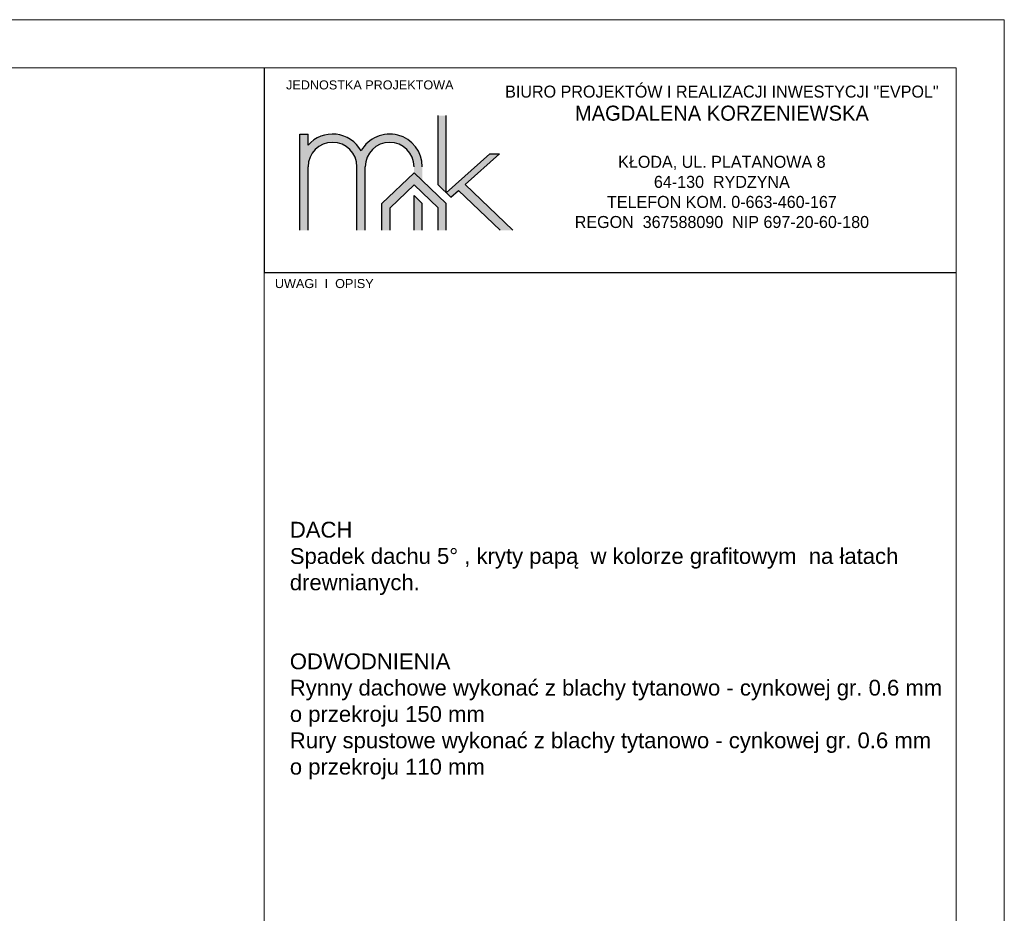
# Model space of a CAD drawing. Header units: millimetres. Extents: x 90503 to 95630, y -17692 to -14722.
# Tile 3 of 3: x 93066 to 94703, y -16207 to -14722. Entities that reach past the tile are written whole.
import ezdxf

# ---------------------------------------------------------------- set-up
doc = ezdxf.new("R2010")
doc.units = ezdxf.units.MM
doc.header["$LTSCALE"] = 100
doc.header["$MEASUREMENT"] = 0
doc.layers.add('! OPISY', color=4, linetype='Continuous')
doc.layers.add('Warstwa4', color=4, linetype='Continuous')
doc.layers.add('Wentyl', color=4, linetype='Continuous', lineweight=18)
doc.styles.add('styl3', font='txt.shx', dxfattribs={"height": 100})

msp = doc.modelspace()

# ---------------------------------------------------------------- hatches: boundary and pattern name
h = msp.add_hatch(color=256)
h.paths.add_polyline_path([(93532.1, -15072), (93532.1, -14912.2), (93545.8, -14912.2), (93545.8, -14930.5, -0.517199), (93633.8, -14940.1, -0.773907), (93735.5, -14966.5), (93735.5, -14989.5), (93721.9, -14976.4), (93721.9, -14966.5, 1), (93640.6, -14966.5), (93640.6, -15072), (93627, -15072), (93627, -14966.5, 1), (93545.8, -14966.5), (93545.8, -15072)])
h.paths.add_polyline_path([(93783, -15017), (93795.8, -15005.6), (93865.2, -15072), (93885.9, -15072), (93806.6, -14996), (93863.7, -14945.2), (93848, -14945.2), (93775.5, -15009.7)])
h.paths.add_polyline_path([(93761.8, -14881.5), (93761.8, -14996.6), (93775.5, -15009.7), (93775.5, -14881.5)])
h.paths.add_polyline_path([(93721.9, -15072), (93721.9, -15014.3), (93735.5, -15027.3), (93735.5, -15072)])
h = msp.add_hatch(color=256)
h.paths.add_polyline_path([(93532.1, -15072), (93532.1, -14912.2), (93545.8, -14912.2), (93545.8, -14930.5, -0.517199), (93633.8, -14940.1, -0.773907), (93735.5, -14966.5), (93735.5, -14989.5), (93721.9, -14976.4), (93721.9, -14966.5, 1), (93640.6, -14966.5), (93640.6, -15072), (93627, -15072), (93627, -14966.5, 1), (93545.8, -14966.5), (93545.8, -15072)])
h.paths.add_polyline_path([(93783, -15017), (93795.8, -15005.6), (93865.2, -15072), (93885.9, -15072), (93806.6, -14996), (93863.7, -14945.2), (93848, -14945.2), (93775.5, -15009.7)])
h.paths.add_polyline_path([(93761.8, -14881.5), (93761.8, -14996.6), (93775.5, -15009.7), (93775.5, -14881.5)])
h.paths.add_polyline_path([(93721.9, -15072), (93721.9, -15014.3), (93735.5, -15027.3), (93735.5, -15072)])
h = msp.add_hatch(color=256)
h.paths.add_polyline_path([(93532.1, -15072), (93532.1, -14912.2), (93545.8, -14912.2), (93545.8, -14930.5, -0.517199), (93633.8, -14940.1, -0.773907), (93735.5, -14966.5), (93735.5, -14989.5), (93721.9, -14976.4), (93721.9, -14966.5, 1), (93640.6, -14966.5), (93640.6, -15072), (93627, -15072), (93627, -14966.5, 1), (93545.8, -14966.5), (93545.8, -15072)])
h.paths.add_polyline_path([(93783, -15017), (93795.8, -15005.6), (93865.2, -15072), (93885.9, -15072), (93806.6, -14996), (93863.7, -14945.2), (93848, -14945.2), (93775.5, -15009.7)])
h.paths.add_polyline_path([(93761.8, -14881.5), (93761.8, -14996.6), (93775.5, -15009.7), (93775.5, -14881.5)])
h.paths.add_polyline_path([(93721.9, -15072), (93721.9, -15014.3), (93735.5, -15027.3), (93735.5, -15072)])
h = msp.add_hatch(color=256)
h.paths.add_polyline_path([(93532.1, -15072), (93532.1, -14912.2), (93545.8, -14912.2), (93545.8, -14930.5, -0.517199), (93633.8, -14940.1, -0.773907), (93735.5, -14966.5), (93735.5, -14989.5), (93721.9, -14976.4), (93721.9, -14966.5, 1), (93640.6, -14966.5), (93640.6, -15072), (93627, -15072), (93627, -14966.5, 1), (93545.8, -14966.5), (93545.8, -15072)])
h.paths.add_polyline_path([(93783, -15017), (93795.8, -15005.6), (93865.2, -15072), (93885.9, -15072), (93806.6, -14996), (93863.7, -14945.2), (93848, -14945.2), (93775.5, -15009.7)])
h.paths.add_polyline_path([(93761.8, -14881.5), (93761.8, -14996.6), (93775.5, -15009.7), (93775.5, -14881.5)])
h.paths.add_polyline_path([(93721.9, -15072), (93721.9, -15014.3), (93735.5, -15027.3), (93735.5, -15072)])
msp.add_hatch(color=132).paths.add_polyline_path([(93668.3, -15072), (93668.3, -15027.7), (93721.9, -14976.4), (93735.5, -14989.5), (93775.5, -15027.7), (93775.5, -15072), (93761.8, -15072), (93761.8, -15034.5), (93721.9, -14996.2), (93681.9, -15034.5), (93681.9, -15072)])
msp.add_hatch(color=132).paths.add_polyline_path([(93668.3, -15072), (93668.3, -15027.7), (93721.9, -14976.4), (93735.5, -14989.5), (93775.5, -15027.7), (93775.5, -15072), (93761.8, -15072), (93761.8, -15034.5), (93721.9, -14996.2), (93681.9, -15034.5), (93681.9, -15072)])
msp.add_hatch(color=132).paths.add_polyline_path([(93668.3, -15072), (93668.3, -15027.7), (93721.9, -14976.4), (93735.5, -14989.5), (93775.5, -15027.7), (93775.5, -15072), (93761.8, -15072), (93761.8, -15034.5), (93721.9, -14996.2), (93681.9, -15034.5), (93681.9, -15072)])
msp.add_hatch(color=132).paths.add_polyline_path([(93668.3, -15072), (93668.3, -15027.7), (93721.9, -14976.4), (93735.5, -14989.5), (93775.5, -15027.7), (93775.5, -15072), (93761.8, -15072), (93761.8, -15034.5), (93721.9, -14996.2), (93681.9, -15034.5), (93681.9, -15072)])

# ---------------------------------------------------------------- linework, layer by layer
for p, q in [((93761.8, -14996.6), (93761.8, -14881.5)), ((93761.8, -14996.6), (93761.8, -14881.5)), ((93761.8, -14996.6), (93761.8, -14881.5)), ((93761.8, -14996.6), (93761.8, -14881.5)), ((93775.5, -15009.7), (93775.5, -14881.5)), ((93775.5, -15009.7), (93775.5, -14881.5)), ((93775.5, -15009.7), (93775.5, -14881.5)), ((93775.5, -15009.7), (93775.5, -14881.5)), ((93532.1, -15072), (93532.1, -14912.2)), ((93532.1, -14912.2), (93545.8, -14912.2)), ((93532.1, -15072), (93532.1, -14912.2)), ((93532.1, -14912.2), (93545.8, -14912.2)), ((93532.1, -14912.2), (93545.8, -14912.2)), ((93532.1, -15072), (93532.1, -14912.2)), ((93532.1, -14912.2), (93545.8, -14912.2)), ((93532.1, -15072), (93532.1, -14912.2)), ((93545.8, -14930.5), (93545.8, -14912.2)), ((93545.8, -14930.5), (93545.8, -14912.2)), ((93545.8, -14930.5), (93545.8, -14912.2)), ((93545.8, -14930.5), (93545.8, -14912.2)), ((93775.5, -15009.7), (93848, -14945.2)), ((93775.5, -15009.7), (93848, -14945.2)), ((93775.5, -15009.7), (93848, -14945.2)), ((93775.5, -15009.7), (93848, -14945.2)), ((93806.6, -14996), (93863.7, -14945.2)), ((93806.6, -14996), (93863.7, -14945.2)), ((93806.6, -14996), (93863.7, -14945.2)), ((93806.6, -14996), (93863.7, -14945.2)), ((93848, -14945.2), (93863.7, -14945.2)), ((93848, -14945.2), (93863.7, -14945.2)), ((93848, -14945.2), (93863.7, -14945.2)), ((93848, -14945.2), (93863.7, -14945.2)), ((93545.8, -15072), (93545.8, -14966.5)), ((93545.8, -15072), (93545.8, -14966.5)), ((93545.8, -15072), (93545.8, -14966.5)), ((93545.8, -15072), (93545.8, -14966.5)), ((93627, -15072), (93627, -14966.5)), ((93627, -15072), (93627, -14966.5)), ((93627, -15072), (93627, -14966.5)), ((93627, -15072), (93627, -14966.5)), ((93640.6, -15072), (93640.6, -14966.5)), ((93640.6, -15072), (93640.6, -14966.5)), ((93640.6, -15072), (93640.6, -14966.5)), ((93640.6, -15072), (93640.6, -14966.5)), ((93761.8, -14996.6), (93783, -15017)), ((93761.8, -14996.6), (93783, -15017)), ((93761.8, -14996.6), (93783, -15017)), ((93761.8, -14996.6), (93783, -15017)), ((93783, -15017), (93795.8, -15005.6)), ((93783, -15017), (93795.8, -15005.6)), ((93783, -15017), (93795.8, -15005.6)), ((93783, -15017), (93795.8, -15005.6)), ((93795.8, -15005.6), (93865.2, -15072)), ((93795.8, -15005.6), (93865.2, -15072)), ((93795.8, -15005.6), (93865.2, -15072)), ((93795.8, -15005.6), (93865.2, -15072)), ((93806.6, -14996), (93885.9, -15072)), ((93806.6, -14996), (93885.9, -15072)), ((93806.6, -14996), (93885.9, -15072)), ((93806.6, -14996), (93885.9, -15072)), ((93721.9, -15072), (93721.9, -15014.3)), ((93721.9, -15014.3), (93735.5, -15027.3)), ((93721.9, -15072), (93721.9, -15014.3)), ((93721.9, -15014.3), (93735.5, -15027.3)), ((93721.9, -15014.3), (93735.5, -15027.3)), ((93721.9, -15072), (93721.9, -15014.3)), ((93721.9, -15014.3), (93735.5, -15027.3)), ((93721.9, -15072), (93721.9, -15014.3)), ((93735.5, -15072), (93735.5, -15027.3)), ((93735.5, -15072), (93735.5, -15027.3)), ((93735.5, -15072), (93735.5, -15027.3)), ((93735.5, -15072), (93735.5, -15027.3))]:
    msp.add_line(p, q)
at = {"color": 132}
for p, q in [((93721.9, -14976.4), (93668.3, -15027.7)), ((93721.9, -14976.4), (93668.3, -15027.7)), ((93721.9, -14976.4), (93668.3, -15027.7)), ((93721.9, -14976.4), (93668.3, -15027.7)), ((93721.9, -14976.4), (93775.5, -15027.7)), ((93721.9, -14976.4), (93775.5, -15027.7)), ((93721.9, -14976.4), (93775.5, -15027.7)), ((93721.9, -14976.4), (93775.5, -15027.7)), ((93721.9, -14996.2), (93681.9, -15034.5)), ((93721.9, -14996.2), (93681.9, -15034.5)), ((93721.9, -14996.2), (93681.9, -15034.5)), ((93721.9, -14996.2), (93681.9, -15034.5)), ((93721.9, -14996.2), (93761.8, -15034.5)), ((93721.9, -14996.2), (93761.8, -15034.5)), ((93721.9, -14996.2), (93761.8, -15034.5)), ((93721.9, -14996.2), (93761.8, -15034.5)), ((93668.3, -15072), (93668.3, -15027.7)), ((93668.3, -15072), (93668.3, -15027.7)), ((93668.3, -15072), (93668.3, -15027.7)), ((93668.3, -15072), (93668.3, -15027.7)), ((93681.9, -15072), (93681.9, -15034.5)), ((93681.9, -15072), (93681.9, -15034.5)), ((93681.9, -15072), (93681.9, -15034.5)), ((93681.9, -15072), (93681.9, -15034.5)), ((93761.8, -15072), (93761.8, -15034.5)), ((93761.8, -15072), (93761.8, -15034.5)), ((93761.8, -15072), (93761.8, -15034.5)), ((93761.8, -15072), (93761.8, -15034.5)), ((93775.5, -15072), (93775.5, -15027.7)), ((93775.5, -15072), (93775.5, -15027.7)), ((93775.5, -15072), (93775.5, -15027.7)), ((93775.5, -15072), (93775.5, -15027.7))]:
    msp.add_line(p, q, dxfattribs=at)
for centre, radius, start, end in [((93586.4, -14966.5), 54.3, 29.0539, 138.4457), ((93586.4, -14966.5), 54.3, 29.0539, 138.4457), ((93586.4, -14966.5), 54.3, 29.0539, 138.4457), ((93586.4, -14966.5), 54.3, 29.0539, 138.4457), ((93681.3, -14966.5), 54.3, 0, 150.9461), ((93681.3, -14966.5), 54.3, 0, 150.9461), ((93681.3, -14966.5), 54.3, 0, 150.9461), ((93681.3, -14966.5), 54.3, 0, 150.9461), ((93586.4, -14966.5), 40.6, 0, 180), ((93586.4, -14966.5), 40.6, 0, 180), ((93586.4, -14966.5), 40.6, 0, 180), ((93586.4, -14966.5), 40.6, 0, 180), ((93681.3, -14966.5), 40.6, 0, 180), ((93681.3, -14966.5), 40.6, 0, 180), ((93681.3, -14966.5), 40.6, 0, 180), ((93681.3, -14966.5), 40.6, 0, 180)]:
    msp.add_arc(centre, radius, start, end)
at = {"layer": 'Warstwa4'}
for p, q in [((93472.9, -14801.9), (93472.9, -15141.9)), ((93472.9, -14801.9), (93472.9, -15141.9)), ((93472.9, -14801.9), (93472.9, -15141.9)), ((93472.9, -14801.9), (93472.9, -15141.9)), ((93472.9, -15141.9), (94622.9, -15141.9)), ((93472.9, -15141.9), (94622.9, -15141.9)), ((93472.9, -15141.9), (94622.9, -15141.9)), ((93472.9, -15141.9), (94622.9, -15141.9)), ((93472.9, -15141.9), (94622.9, -15141.9)), ((93472.9, -15141.9), (94622.9, -15141.9))]:
    msp.add_line(p, q, dxfattribs=at)
at = {"layer": 'Wentyl'}
msp.add_line((94702.9, -17692), (94702.9, -14722), dxfattribs=at)
for points in [[(90502.9, -17692), (94702.9, -17692), (94702.9, -14722), (90502.9, -14722)], [(90732.9, -14802), (94622.9, -14802), (94622.9, -17612), (90732.9, -17612)], [(93472.9, -17012), (94622.9, -17012), (94622.9, -14801.9), (93472.9, -14801.9)]]:
    msp.add_lwpolyline(points, close=True, dxfattribs=at)

# ---------------------------------------------------------------- texts
at = {"layer": '! OPISY', "insert": (93509.2, -14822.9), "char_height": 15, "width": 470.46, "attachment_point": 1, "style": 'styl3'}
msp.add_mtext('{\\fArial CE|b0|i0|c238|p34;JEDNOSTKA PROJEKTOWA}', dxfattribs=at)
msp.add_mtext('{\\fArial CE|b0|i0|c238|p34;JEDNOSTKA PROJEKTOWA}', dxfattribs=at)
msp.add_mtext('{\\fArial CE|b0|i0|c238|p34;JEDNOSTKA PROJEKTOWA}', dxfattribs=at)
msp.add_mtext('{\\fArial CE|b0|i0|c238|p34;JEDNOSTKA PROJEKTOWA}', dxfattribs=at)
at = {"layer": '! OPISY', "insert": (93735, -14831.5), "char_height": 25, "width": 996.954, "attachment_point": 1}
msp.add_mtext('\\pxqc;{\\fEras Light ITC|b0|i0|c0|p34;\\H0.8x;BIURO PROJEKTÓW I REALIZACJI INWESTYCJI "EVPOL"\\P\\fEras Medium ITC|b0|i0|c0|p34;\\H1.25x;MAGDALENA KORZENIEWSKA\\P\\fEras Light ITC|b1|i0|c0|p34;\\P\\fEras Light ITC|b0|i0|c0|p34;\\H0.8x;KŁODA, UL. PLATANOWA 8\\P64-130  RYDZYNA\\PTELEFON KOM. 0-663-460-167\\PREGON  367588090  NIP 697-20-60-180}', dxfattribs=at)
msp.add_mtext('\\pxqc;{\\fEras Light ITC|b0|i0|c0|p34;\\H0.8x;BIURO PROJEKTÓW I REALIZACJI INWESTYCJI "EVPOL"\\P\\fEras Medium ITC|b0|i0|c0|p34;\\H1.25x;MAGDALENA KORZENIEWSKA\\P\\fEras Light ITC|b1|i0|c0|p34;\\P\\fEras Light ITC|b0|i0|c0|p34;\\H0.8x;KŁODA, UL. PLATANOWA 8\\P64-130  RYDZYNA\\PTELEFON KOM. 0-663-460-167\\PREGON  367588090  NIP 697-20-60-180}', dxfattribs=at)
msp.add_mtext('\\pxqc;{\\fEras Light ITC|b0|i0|c0|p34;\\H0.8x;BIURO PROJEKTÓW I REALIZACJI INWESTYCJI "EVPOL"\\P\\fEras Medium ITC|b0|i0|c0|p34;\\H1.25x;MAGDALENA KORZENIEWSKA\\P\\fEras Light ITC|b1|i0|c0|p34;\\P\\fEras Light ITC|b0|i0|c0|p34;\\H0.8x;KŁODA, UL. PLATANOWA 8\\P64-130  RYDZYNA\\PTELEFON KOM. 0-663-460-167\\PREGON  367588090  NIP 697-20-60-180}', dxfattribs=at)
msp.add_mtext('\\pxqc;{\\fEras Light ITC|b0|i0|c0|p34;\\H0.8x;BIURO PROJEKTÓW I REALIZACJI INWESTYCJI "EVPOL"\\P\\fEras Medium ITC|b0|i0|c0|p34;\\H1.25x;MAGDALENA KORZENIEWSKA\\P\\fEras Light ITC|b1|i0|c0|p34;\\P\\fEras Light ITC|b0|i0|c0|p34;\\H0.8x;KŁODA, UL. PLATANOWA 8\\P64-130  RYDZYNA\\PTELEFON KOM. 0-663-460-167\\PREGON  367588090  NIP 697-20-60-180}', dxfattribs=at)
at = {"layer": 'Warstwa4', "insert": (93490.6, -15153), "char_height": 15, "width": 470.46, "attachment_point": 1, "style": 'styl3'}
msp.add_mtext('{\\fArial|b0|i0|c238|p34;UWAGI  I  OPISY}', dxfattribs=at)
at = {"layer": 'Warstwa4', "insert": (93515.4, -15556.4), "char_height": 26.25, "width": 1095, "attachment_point": 1}
msp.add_mtext('{\\fArial|b0|i0|c238|p34;DACH\\PSpadek dachu 5%%D , kryty papą  w kolorze grafitowym  na łatach drewnianych.\\P\\P\\PODWODNIENIA\\PRynny dachowe wykonać z blachy tytanowo - cynkowej gr. 0.6 mm\\Po przekroju 150 mm\\PRury spustowe wykonać z blachy tytanowo - cynkowej gr. 0.6 mm\\Po przekroju 110 mm}', dxfattribs=at)

doc.saveas('drawing.dxf')
